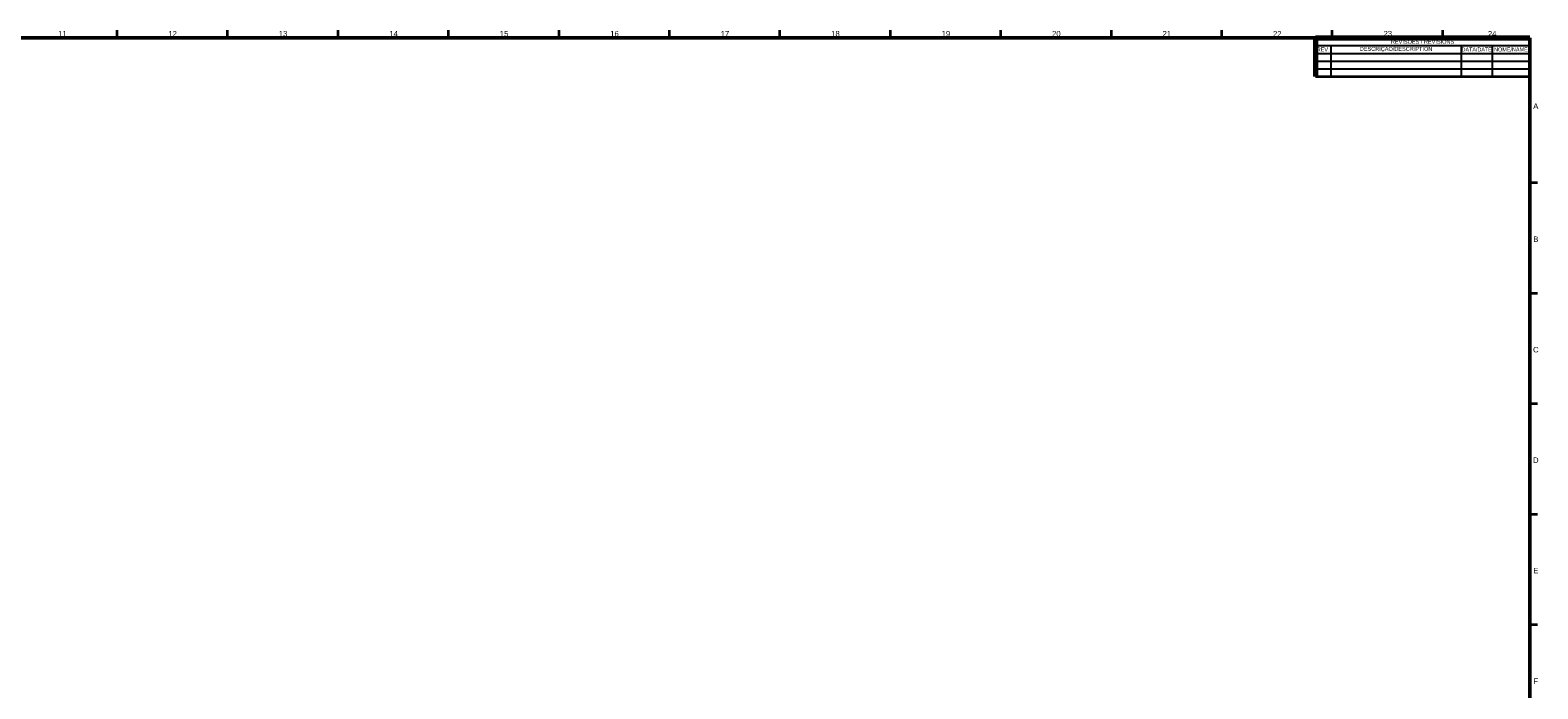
# Model space of a CAD drawing. Header units: millimetres. Extents: x 4 to 1188, y 1 to 840.
# Tile 203 of 203: x 505 to 1188, y 541 to 840. Entities that reach past the tile are written whole.
import ezdxf

# ---------------------------------------------------------------- set-up
doc = ezdxf.new("R2010")
doc.units = ezdxf.units.MM
doc.layers.add('1', color=7, linetype='Continuous')
doc.layers.add('256', color=7, linetype='Continuous')
doc.styles.add('Arial Unicode MS', font='Arial Unicode MS')

# ---------------------------------------------------------------- blocks, each defined once
blk = doc.blocks.new('TabularNote1')
at = {"layer": '1', "color": 18, "linetype": 'Continuous', "lineweight": 70}
for p, q in [((-97, 0), (-90, 0)), ((-97, 0), (-97, -3.5)), ((-90, 0), (-31, 0)), ((-31, 0), (-17, 0)), ((-17, 0), (0, 0)), ((-97, -3.5), (-97, -7)), ((-97, -7), (-97, -10.5)), ((-97, -10.5), (-97, -14)), ((-97, -14), (-97, -17.5))]:
    blk.add_line(p, q, dxfattribs=at)
at = {"layer": '1', "color": 18, "linetype": 'Continuous', "lineweight": 35}
for p, q in [((0, 0), (0, -3.5)), ((0, -3.5), (0, -7)), ((0, -7), (0, -10.5)), ((0, -10.5), (0, -14)), ((-97, -17.5), (-90, -17.5)), ((-90, -17.5), (-31, -17.5)), ((-31, -17.5), (-17, -17.5)), ((-17, -17.5), (0, -17.5)), ((0, -14), (0, -17.5))]:
    blk.add_line(p, q, dxfattribs=at)
at = {"layer": '1', "color": 18, "linetype": 'Continuous', "lineweight": 25}
for p, q in [((-97, -3.5), (-90, -3.5)), ((-90, -3.5), (-31, -3.5)), ((-90, -3.5), (-90, -7)), ((-31, -3.5), (-17, -3.5)), ((-31, -3.5), (-31, -7)), ((-17, -3.5), (0, -3.5)), ((-17, -3.5), (-17, -7)), ((-97, -7), (-90, -7)), ((-97, -10.5), (-90, -10.5)), ((-90, -7), (-31, -7)), ((-90, -7), (-90, -10.5)), ((-90, -10.5), (-31, -10.5)), ((-90, -10.5), (-90, -14)), ((-31, -7), (-17, -7)), ((-31, -7), (-31, -10.5)), ((-31, -10.5), (-17, -10.5)), ((-31, -10.5), (-31, -14)), ((-17, -7), (0, -7)), ((-17, -7), (-17, -10.5)), ((-17, -10.5), (0, -10.5)), ((-17, -10.5), (-17, -14)), ((-97, -14), (-90, -14)), ((-90, -14), (-31, -14)), ((-90, -14), (-90, -17.5)), ((-31, -14), (-17, -14)), ((-31, -14), (-31, -17.5)), ((-17, -14), (0, -14)), ((-17, -14), (-17, -17.5))]:
    blk.add_line(p, q, dxfattribs=at)
at = {"layer": '1', "color": 18, "linetype": 'Continuous', "lineweight": 13, "char_height": 1.8, "attachment_point": 5, "line_spacing_factor": 1.047437, "style": 'Arial Unicode MS'}
for s, insert in [('\\fArial Unicode MS|b0|i0;\\W0.9566;REV.', (-93.5, -5.25)), ('\\fArial Unicode MS|b0|i0;\\W1.0000;DESCRIÇÃO/DESCRIPTION', (-60.5, -5.25)), ('\\fArial Unicode MS|b0|i0;\\W1.0000;REVISÕES / REVISIONS', (-48.5, -1.75)), ('\\fArial Unicode MS|b0|i0;\\W0.8877;DATA/DATE', (-24, -5.25)), ('\\fArial Unicode MS|b0|i0;\\W0.9831;NOME/NAME', (-8.5, -5.25))]:
    blk.add_mtext(s, dxfattribs=dict(at, insert=insert))

msp = doc.modelspace()

# ---------------------------------------------------------------- linework, layer by layer
at = {"layer": '256', "color": 18, "linetype": 'Continuous', "lineweight": 35}
for p, q in [((544.5, 839.5), (544.5, 836)), ((594.5, 839.5), (594.5, 836)), ((644.5, 839.5), (644.5, 836)), ((694.5, 839.5), (694.5, 836)), ((744.5, 839.5), (744.5, 836)), ((794.5, 839.5), (794.5, 836)), ((844.5, 839.5), (844.5, 836)), ((894.5, 839.5), (894.5, 836)), ((944.5, 839.5), (944.5, 836)), ((994.5, 839.5), (994.5, 836)), ((1044.5, 839.5), (1044.5, 836)), ((1094.5, 839.5), (1094.5, 836)), ((1144.5, 839.5), (1144.5, 836)), ((1184, 770.5), (1187.5, 770.5)), ((1184, 720.5), (1187.5, 720.5)), ((1184, 670.5), (1187.5, 670.5)), ((1184, 620.5), (1187.5, 620.5)), ((1184, 570.5), (1187.5, 570.5))]:
    msp.add_line(p, q, dxfattribs=at)
at = {"layer": '256', "color": 18, "linetype": 'Continuous', "lineweight": 50}
for p, q in [((23, 836), (1184, 836)), ((1184, 836), (1184, 5))]:
    msp.add_line(p, q, dxfattribs=at)

# ---------------------------------------------------------------- block references
at = {"layer": '1', "color": 162, "linetype": 'Continuous', "lineweight": 70}
msp.add_blockref('TabularNote1', (1183.9999, 836.0001), dxfattribs=at)

# ---------------------------------------------------------------- texts
at = {"layer": '256', "color": 18, "linetype": 'Continuous', "lineweight": 13, "char_height": 2.5, "attachment_point": 7, "line_spacing_factor": 1.047437, "style": 'Arial Unicode MS'}
for s, insert in [('\\fArial Unicode MS|b0|i0;\\W1.0000;11', (517.9447, 836.6173)), ('\\fArial Unicode MS|b0|i0;\\W1.0000;12', (567.8151, 836.6173)), ('\\fArial Unicode MS|b0|i0;\\W1.0000;13', (617.8151, 836.6173)), ('\\fArial Unicode MS|b0|i0;\\W1.0000;14', (667.8151, 836.6173)), ('\\fArial Unicode MS|b0|i0;\\W1.0000;15', (717.8151, 836.6173)), ('\\fArial Unicode MS|b0|i0;\\W1.0000;16', (767.8151, 836.6173)), ('\\fArial Unicode MS|b0|i0;\\W1.0000;17', (817.8151, 836.6173)), ('\\fArial Unicode MS|b0|i0;\\W1.0000;18', (867.8151, 836.6173)), ('\\fArial Unicode MS|b0|i0;\\W1.0000;19', (917.8151, 836.6173)), ('\\fArial Unicode MS|b0|i0;\\W1.0000;20', (967.8151, 836.6173)), ('\\fArial Unicode MS|b0|i0;\\W1.0000;21', (1017.8151, 836.6173)), ('\\fArial Unicode MS|b0|i0;\\W1.0000;22', (1067.8151, 836.6173)), ('\\fArial Unicode MS|b0|i0;\\W1.0000;23', (1117.8151, 836.6173)), ('\\fArial Unicode MS|b0|i0;\\W1.0000;24', (1165.0651, 836.6173)), ('\\fArial Unicode MS|b0|i0;\\W1.0000;A', (1185.5928, 803.8724)), ('\\fArial Unicode MS|b0|i0;\\W1.0000;B', (1185.5928, 743.6224)), ('\\fArial Unicode MS|b0|i0;\\W1.0000;C', (1185.4964, 693.6011)), ('\\fArial Unicode MS|b0|i0;\\W1.0000;D', (1185.4964, 643.6224)), ('\\fArial Unicode MS|b0|i0;\\W1.0000;E', (1185.5928, 593.6224)), ('\\fArial Unicode MS|b0|i0;\\W1.0000;F', (1185.6908, 543.6224))]:
    msp.add_mtext(s, dxfattribs=dict(at, insert=insert))

doc.saveas('drawing.dxf')
